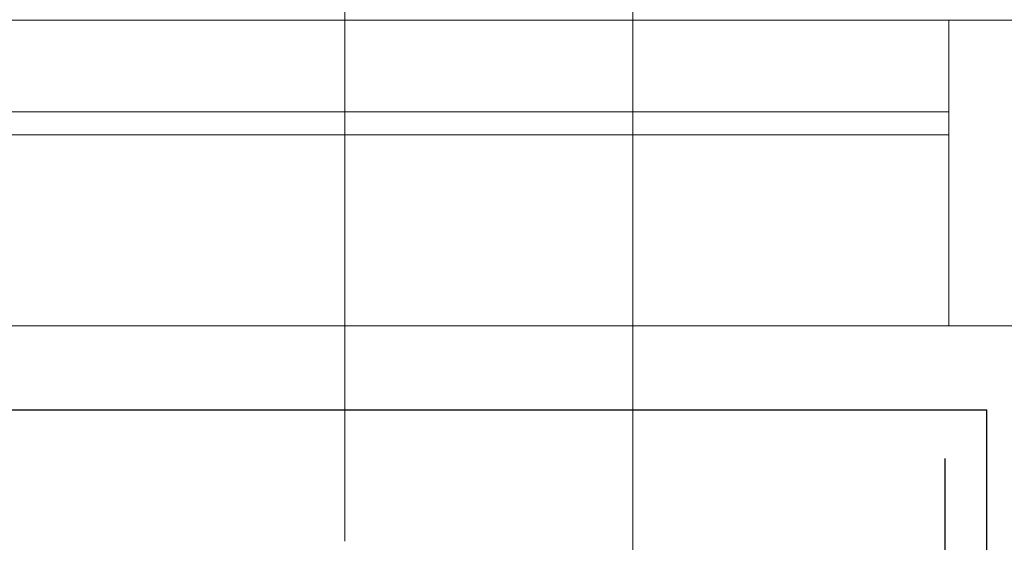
# Model space of a CAD drawing. Header units: millimetres. Extents: x -6513 to 30474, y -6915 to 65597.
# Tile 25 of 256: x 2773 to 2901, y -2366 to -2298. Entities that reach past the tile are written whole.
import ezdxf

# ---------------------------------------------------------------- set-up
doc = ezdxf.new("R2010")
doc.units = ezdxf.units.MM
for name, color, linetype, lineweight in [('A-opis', 8, 'Continuous', 25), ('A_cienka', 8, 'Continuous', 5), ('A_linia przekroj', 8, 'Continuous', 25), ('A_widok', 8, 'Continuous', 13), ('CH-W-WEWN-INOX-OPIS-ODNOŚNIK', 8, 'Continuous', 13), ('CH-W-WEWN-ISTN-OPIS-ODNOŚNIK', 8, 'Continuous', 13)]:
    doc.layers.add(name, color=color, linetype=linetype, lineweight=lineweight)

msp = doc.modelspace()

# ---------------------------------------------------------------- linework, layer by layer
at = {"layer": 'A-opis', "color": 9, "ltscale": 0.1}
msp.add_line((2893.72, -2355.473), (2893.72, -2395.985), dxfattribs=at)
at = {"layer": 'A_cienka'}
for p, q in [((2693.208, -2298.081), (2894.208, -2298.081)), ((2894.208, -2310.081), (2693.208, -2310.081)), ((2894.208, -2313.081), (2693.208, -2313.081)), ((2693.208, -2338.081), (2894.208, -2338.081))]:
    msp.add_line(p, q, dxfattribs=at)
at = {"layer": 'A_linia przekroj', "color": 113}
for p in [(2677.208, -2349.081), (2899.208, -2456.081)]:
    msp.add_line(p, (2899.208, -2349.081), dxfattribs=at)
at = {"layer": 'A_widok', "ltscale": 5}
for p, q in [((2894.208, -2298.081), (2894.208, -2338.081)), ((2978.208, -2298.081), (2894.208, -2298.081)), ((2894.208, -2338.081), (2978.208, -2338.081))]:
    msp.add_line(p, q, dxfattribs=at)
at = {"layer": 'CH-W-WEWN-INOX-OPIS-ODNOŚNIK', "ltscale": 10}
for p, q in [((2852.831, -2714.385), (2852.831, -1869.269)), ((2815.115, -2024.339), (2815.115, -2366.29))]:
    msp.add_line(p, q, dxfattribs=at)
at = {"layer": 'CH-W-WEWN-ISTN-OPIS-ODNOŚNIK', "ltscale": 10}
for p, q in [((2852.831, -2714.385), (2852.831, -1869.269)), ((2815.115, -2024.339), (2815.115, -2366.29))]:
    msp.add_line(p, q, dxfattribs=at)

doc.saveas('drawing.dxf')
